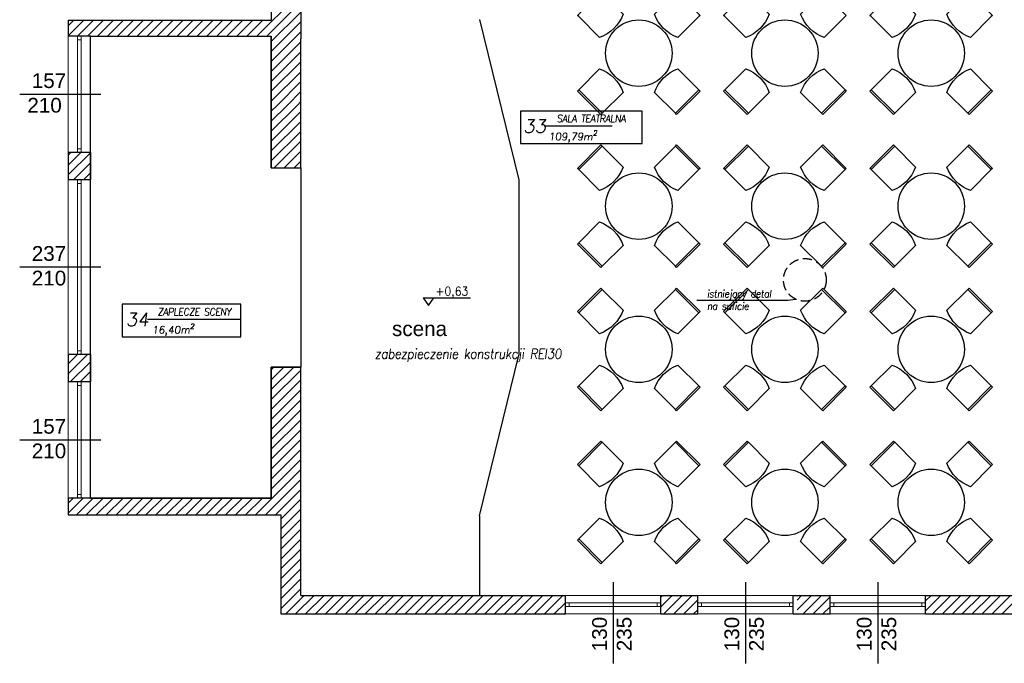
# Model space of a CAD drawing. Header units: millimetres. Extents: x -486876 to 553054, y -140324 to 834178.
# Tile 7 of 155: x -176935 to -163606, y 61285 to 70003. Entities that reach past the tile are written whole.
import ezdxf
from ezdxf.enums import TextEntityAlignment as Align

# ---------------------------------------------------------------- set-up
doc = ezdxf.new("R2010")
doc.units = ezdxf.units.MM
doc.linetypes.add('DASH2', pattern=[0.75, 0.5, -0.25])
doc.linetypes.add('XREF$0$DASHED', pattern=[19.05, 12.7, -6.35])
for name, color, linetype, lineweight in [('_XREF', 252, 'DASH2', 13), ('XREF$0$elewacje', 8, 'Continuous', 20), ('XREF$0$okna', 8, 'Continuous', 20), ('XREF$0$OPIS POMIESZCZEŃ', 8, 'Continuous', 20), ('XREF$0$ściana nośna', 8, 'Continuous', 30)]:
    doc.layers.add(name, color=color, linetype=linetype, lineweight=lineweight)
for name, color, linetype in [('XREF$0$A-BUD-OP', 8, 'Continuous'), ('XREF$0$DRZWI', 8, 'Continuous'), ('XREF$0$MEBLE', 8, 'Continuous'), ('XREF$0$OPIS', 8, 'Continuous'), ('XREF$0$OPISY', 8, 'Continuous'), ('XREF$0$Ppoż', 20, 'Continuous'), ('XREF$0$WYMIARY', 9, 'Continuous'), ('XREF$0$WYPEŁNIENIA', 8, 'Continuous'), ('XREF$0$ŚCIANY', 8, 'Continuous')]:
    doc.layers.add(name, color=color, linetype=linetype)
doc.styles.add('XREF$0$APLUS', font='arial.ttf', dxfattribs={"width": 0.6})
doc.styles.add('XREF$0$KOTA', font='SIMPLEX', dxfattribs={"width": 0.9, "height": 25})
doc.styles.add('XREF$0$Standard', font='arial.ttf')
pattern_1 = [(45, (-52999.899, 13162.694), (-6.7351921, 6.7351921), [])]

# ---------------------------------------------------------------- blocks, each defined once
blk = doc.blocks.new('XREF$0$KOTA_R3')
at = {"layer": 'XREF$0$A-BUD-OP'}
blk.add_line((-279.4, -2136.8), (-172.7, -2136.8), dxfattribs=at)
blk.add_lwpolyline([(-279.4, -2136.8), (-267.5, -2154.3), (-255.5, -2136.8)], dxfattribs=at)
at = {"layer": 'XREF$0$A-BUD-OP', "style": 'XREF$0$KOTA', "width": 0.9}
for p, height in [((-251.3, -2131.6), 20), ((-251.3, -2153.3), 14)]:
    blk.add_attdef('KOTA', p, '', height=height, dxfattribs=at)
blk = doc.blocks.new('XREF')
at = {"layer": 'XREF$0$WYPEŁNIENIA'}
h = blk.add_hatch(dxfattribs=at)
h.set_pattern_fill('ANSI31', color=256, scale=3)
h.set_pattern_definition(pattern_1)
h.paths.add_polyline_path([(2833.4, 10024), (2806.6, 10024), (2806.6, 10063), (2756.6, 10063), (2756.6, 10103), (2726.7, 10103), (2725.9, 10101.8), (2725.9, 10033.5), (2680.3, 10033.5), (2680.3, 10103), (2641.6, 10103), (2641.6, 10024), (2546.6, 10024), (2546.6, 9984), (2833.4, 9984)])
h.paths.add_polyline_path([(3067, 10024), (2833.4, 10024), (2833.4, 9984), (3067, 9984), (3067, 9994)])
h.paths.add_polyline_path([(2456.6, 10024), (2376.6, 10024), (2376.6, 10044), (2361.6, 10044), (2361.6, 10024), (2161.6, 10024), (2161.6, 10142), (2121.6, 10142), (2121.6, 9894.4), (1846.6, 9894.4), (1846.6, 9872.7), (1876.6, 9872.7), (2121.6, 9872.7), (2121.6, 9779.1), (2161.6, 9779.1), (2161.6, 9869.4), (2161.6, 9984), (2456.6, 9984)])
h.paths.add_polyline_path([(2376.6, 10304.9), (2361.6, 10304.9), (2361.6, 10144), (2371.6, 10144), (2376.6, 10144)])
h.paths.add_polyline_path([(2444.6, 10649.4), (2192.9, 10649.4), (2192.9, 10634.4), (2379.6, 10634.4), (2379.6, 10589.4), (2444.6, 10589.4)])
h.paths.add_polyline_path([(2161.6, 10634.4), (2192.9, 10634.4), (2192.9, 10649.4), (2161.6, 10649.4), (2161.6, 10704.7), (2121.6, 10704.7), (2121.6, 10581.7), (2161.6, 10581.7)])
h.paths.add_polyline_path([(2647, 10553.7), (2666.1, 10553.7), (2666.1, 10567.2), (2647, 10567.2)], flags=16)
h.paths.add_polyline_path([(2530.5, 10311.9), (2530.5, 10304.9), (2666.6, 10304.9), (2666.6, 10393), (2646.6, 10393), (2646.6, 10323), (2530.5, 10323)])
edge = h.paths.add_edge_path()
edge.add_line((2430.5, 10304.9), (2430.5, 10311.9))
edge.add_line((2430.5, 10311.9), (2433, 10311.9))
edge.add_line((2433, 10311.9), (2430.5, 10314.9))
edge.add_arc((2428.8, 10318.9), 4.39, 293.6835, 426.3165)
edge.add_line((2430.5, 10323), (2161.6, 10323))
edge.add_line((2161.6, 10323), (2161.6, 10418.8))
edge.add_line((2161.6, 10418.8), (2121.6, 10418.8))
edge.add_line((2121.6, 10418.8), (2121.6, 10304.9))
edge.add_line((2121.6, 10304.9), (2430.5, 10304.9))
h.paths.add_polyline_path([(2666.6, 10649.4), (2641.6, 10649.4), (2641.6, 10634.4), (2646.6, 10634.4), (2646.6, 10498), (2666.6, 10498)])
h = blk.add_hatch(dxfattribs=at)
h.set_pattern_fill('ANSI31', color=256, scale=3)
h.set_pattern_definition(pattern_1)
h.paths.add_polyline_path([(2558.6, 10304.9), (2546.6, 10304.9), (2546.6, 10206.3), (2556.6, 10206.3), (2558.6, 10206.3)])
h.paths.add_polyline_path([(2558.6, 10106.3), (2546.6, 10106.3), (2546.6, 10024), (2558.6, 10024)])
h.paths.add_polyline_path([(2161.6, 9779.1), (2121.6, 9779.1), (2121.6, 9694.4), (2161.6, 9694.4)])
h.paths.add_polyline_path([(2161.6, 9424.4), (2121.6, 9424.4), (2121.6, 9247.2), (1876.6, 9247.2), (1846.6, 9247.2), (1846.6, 9224.4), (2134.6, 9224.4), (2134.6, 9090.2), (2519.9, 9090.2), (2519.9, 9115.2), (2161.6, 9115.2)])
h.paths.add_polyline_path([(1876.6, 9441.5), (1846.6, 9441.5), (1846.6, 9404.5), (1876.6, 9404.5)])
h.paths.add_polyline_path([(1876.6, 9715.4), (1846.6, 9715.4), (1846.6, 9678.4), (1876.6, 9678.4)])
h.paths.add_polyline_path([(2699.1, 9115.2), (2648.9, 9115.2), (2648.9, 9090.2), (2699.1, 9090.2)])
h.paths.add_polyline_path([(2878.3, 9115.2), (2833.4, 9115.2), (2833.4, 9090.2), (2878.3, 9090.2)])
h.paths.add_polyline_path([(3386.6, 9321.4), (3541.8, 9319.4), (3541.8, 9339.4), (3386.6, 9341.4), (3386.6, 9472.2), (3361.6, 9472.2), (3361.6, 9115.2), (3007.3, 9115.2), (3007.3, 9090.2), (3386.6, 9090.2)])
h.paths.add_polyline_path([(3386.6, 9779.1), (3361.6, 9779.1), (3361.6, 9622.2), (3386.6, 9622.2)])
h.paths.add_polyline_path([(3386.6, 9871.3), (3361.6, 9871.3), (3361.6, 9779.1), (3386.6, 9779.1)])
h.paths.add_polyline_path([(3409.6, 10024), (3386.6, 10024), (3386.6, 10471.8), (3409.7, 10471.8), (3409.7, 10496.8), (3386.6, 10496.8), (3386.6, 10611.8), (3447.6, 10611.8), (3447.6, 10651.8), (3326.6, 10651.8), (3326.6, 10611.8), (3361.6, 10611.8), (3361.6, 10024), (3167, 10024), (3167, 9984), (3361.6, 9984), (3361.6, 9971.3), (3386.6, 9971.3), (3386.6, 9984), (3409.6, 9984)])
h.paths.add_polyline_path([(3221.6, 10651.8), (3201.6, 10651.8), (3201.6, 10666.8), (3176.6, 10666.8), (3176.6, 10323), (3201.6, 10323), (3201.6, 10611.8), (3221.6, 10611.8)])
h.paths.add_polyline_path([(2666.6, 10481.3), (2666.6, 10498), (2646.6, 10498), (2646.6, 10393), (2666.6, 10393)])
h.paths.add_polyline_path([(2833.4, 10649.4), (2666.6, 10649.4), (2666.6, 10637.4), (2833.4, 10637.4)])
h.paths.add_polyline_path([(2896.6, 10649.4), (2833.6, 10649.4), (2833.6, 10589.4), (2896.6, 10589.4)])
h.paths.add_polyline_path([(2896.6, 10649.4), (2884.6, 10649.4)])
h.paths.add_polyline_path([(3055.5, 10649.4), (2896.6, 10649.4), (2896.6, 10637.4), (3055.5, 10637.4)])
h.paths.add_polyline_path([(3033.9, 10637.4), (3021.9, 10637.4), (3021.9, 10496.7), (3033.9, 10496.7)])
h.paths.add_polyline_path([(3176.6, 10649.4), (3155.5, 10649.4), (3155.5, 10637.4), (3176.6, 10637.4)])
h.paths.add_polyline_path([(2806.6, 10316.9), (2666.6, 10316.9), (2666.6, 10304.9), (2794.6, 10304.9), (2794.6, 10223.9), (2806.6, 10223.9)])
at = {"layer": 'XREF$0$elewacje'}
blk.add_line((2161.6, 9424.4), (2161.6, 9694.4), dxfattribs=at)
at = {"layer": 'XREF$0$MEBLE'}
for points in [[(2597.8, 9902.8, -0.222222), (2566, 9871), (2537.7, 9899.3), (2536, 9901), (2567.8, 9932.9), (2569.6, 9931.1)], [(2672.1, 9871, -0.222222), (2640.3, 9902.8), (2668.6, 9931.1), (2670.3, 9932.9), (2702.1, 9901), (2700.4, 9899.3)], [(2795.7, 9902.8, -0.222222), (2763.9, 9871), (2735.6, 9899.3), (2733.9, 9901), (2765.7, 9932.9), (2767.4, 9931.1)], [(2870, 9871, -0.222222), (2838.2, 9902.8), (2866.4, 9931.1), (2868.2, 9932.9), (2900, 9901), (2898.3, 9899.3)], [(2993.7, 9902.8, -0.222222), (2961.9, 9871), (2933.6, 9899.3), (2931.9, 9901), (2963.7, 9932.9), (2965.5, 9931.1)], [(3068, 9871, -0.222222), (3036.2, 9902.8), (3064.5, 9931.1), (3066.2, 9932.9), (3098, 9901), (3096.3, 9899.3)], [(2566, 9828.6, -0.222222), (2597.8, 9796.7), (2569.6, 9768.5), (2567.8, 9766.7), (2536, 9798.5), (2537.7, 9800.3)], [(2640.3, 9796.7, -0.222222), (2672.1, 9828.6), (2700.4, 9800.3), (2702.1, 9798.5), (2670.3, 9766.7), (2668.6, 9768.5)], [(2763.9, 9828.6, -0.222222), (2795.7, 9796.7), (2767.4, 9768.5), (2765.7, 9766.7), (2733.9, 9798.5), (2735.6, 9800.3)], [(2838.2, 9796.7, -0.222222), (2870, 9828.6), (2898.3, 9800.3), (2900, 9798.5), (2868.2, 9766.7), (2866.4, 9768.5)], [(2961.9, 9828.6, -0.222222), (2993.7, 9796.7), (2965.5, 9768.5), (2963.7, 9766.7), (2931.9, 9798.5), (2933.6, 9800.3)], [(3036.2, 9796.7, -0.222222), (3068, 9828.6), (3096.3, 9800.3), (3098, 9798.5), (3066.2, 9766.7), (3064.5, 9768.5)], [(2597.8, 9695.6, -0.222222), (2566, 9663.8), (2537.7, 9692.1), (2536, 9693.8), (2567.8, 9725.6), (2569.6, 9723.9)], [(2672.1, 9663.8, -0.222222), (2640.3, 9695.6), (2668.6, 9723.9), (2670.3, 9725.6), (2702.1, 9693.8), (2700.4, 9692.1)], [(2795.7, 9695.6, -0.222222), (2763.9, 9663.8), (2735.6, 9692.1), (2733.9, 9693.8), (2765.7, 9725.6), (2767.4, 9723.9)], [(2870, 9663.8, -0.222222), (2838.2, 9695.6), (2866.4, 9723.9), (2868.2, 9725.6), (2900, 9693.8), (2898.3, 9692.1)], [(2993.7, 9695.6, -0.222222), (2961.9, 9663.8), (2933.6, 9692.1), (2931.9, 9693.8), (2963.7, 9725.6), (2965.5, 9723.9)], [(3068, 9663.8, -0.222222), (3036.2, 9695.6), (3064.5, 9723.9), (3066.2, 9725.6), (3098, 9693.8), (3096.3, 9692.1)], [(2566, 9621.3, -0.222222), (2597.8, 9589.5), (2569.6, 9561.2), (2567.8, 9559.5), (2536, 9591.3), (2537.7, 9593.1)], [(2640.3, 9589.5, -0.222222), (2672.1, 9621.3), (2700.4, 9593.1), (2702.1, 9591.3), (2670.3, 9559.5), (2668.6, 9561.2)], [(2763.9, 9621.3, -0.222222), (2795.7, 9589.5), (2767.4, 9561.2), (2765.7, 9559.5), (2733.9, 9591.3), (2735.6, 9593.1)], [(2838.2, 9589.5, -0.222222), (2870, 9621.3), (2898.3, 9593.1), (2900, 9591.3), (2868.2, 9559.5), (2866.4, 9561.2)], [(2961.9, 9621.3, -0.222222), (2993.7, 9589.5), (2965.5, 9561.2), (2963.7, 9559.5), (2931.9, 9591.3), (2933.6, 9593.1)], [(3036.2, 9589.5, -0.222222), (3068, 9621.3), (3096.3, 9593.1), (3098, 9591.3), (3066.2, 9559.5), (3064.5, 9561.2)], [(2597.8, 9501.6, -0.222222), (2566, 9469.8), (2537.7, 9498.1), (2536, 9499.8), (2567.8, 9531.7), (2569.6, 9529.9)], [(2672.1, 9469.8, -0.222222), (2640.3, 9501.6), (2668.6, 9529.9), (2670.3, 9531.7), (2702.1, 9499.8), (2700.4, 9498.1)], [(2795.7, 9501.6, -0.222222), (2763.9, 9469.8), (2735.6, 9498.1), (2733.9, 9499.8), (2765.7, 9531.7), (2767.4, 9529.9)], [(2870, 9469.8, -0.222222), (2838.2, 9501.6), (2866.4, 9529.9), (2868.2, 9531.7), (2900, 9499.8), (2898.3, 9498.1)], [(2993.7, 9501.6, -0.222222), (2961.9, 9469.8), (2933.6, 9498.1), (2931.9, 9499.8), (2963.7, 9531.7), (2965.5, 9529.9)], [(3068, 9469.8, -0.222222), (3036.2, 9501.6), (3064.5, 9529.9), (3066.2, 9531.7), (3098, 9499.8), (3096.3, 9498.1)], [(2566, 9427.4, -0.222222), (2597.8, 9395.5), (2569.6, 9367.3), (2567.8, 9365.5), (2536, 9397.3), (2537.7, 9399.1)], [(2640.3, 9395.5, -0.222222), (2672.1, 9427.4), (2700.4, 9399.1), (2702.1, 9397.3), (2670.3, 9365.5), (2668.6, 9367.3)], [(2763.9, 9427.4, -0.222222), (2795.7, 9395.5), (2767.4, 9367.3), (2765.7, 9365.5), (2733.9, 9397.3), (2735.6, 9399.1)], [(2838.2, 9395.5, -0.222222), (2870, 9427.4), (2898.3, 9399.1), (2900, 9397.3), (2868.2, 9365.5), (2866.4, 9367.3)], [(2961.9, 9427.4, -0.222222), (2993.7, 9395.5), (2965.5, 9367.3), (2963.7, 9365.5), (2931.9, 9397.3), (2933.6, 9399.1)], [(3036.2, 9395.5, -0.222222), (3068, 9427.4), (3096.3, 9399.1), (3098, 9397.3), (3066.2, 9365.5), (3064.5, 9367.3)], [(2597.8, 9294.4, -0.222222), (2566, 9262.6), (2537.7, 9290.9), (2536, 9292.6), (2567.8, 9324.4), (2569.6, 9322.7)], [(2672.1, 9262.6, -0.222222), (2640.3, 9294.4), (2668.6, 9322.7), (2670.3, 9324.4), (2702.1, 9292.6), (2700.4, 9290.9)], [(2795.7, 9294.4, -0.222222), (2763.9, 9262.6), (2735.6, 9290.9), (2733.9, 9292.6), (2765.7, 9324.4), (2767.4, 9322.7)], [(2870, 9262.6, -0.222222), (2838.2, 9294.4), (2866.4, 9322.7), (2868.2, 9324.4), (2900, 9292.6), (2898.3, 9290.9)], [(2993.7, 9294.4, -0.222222), (2961.9, 9262.6), (2933.6, 9290.9), (2931.9, 9292.6), (2963.7, 9324.4), (2965.5, 9322.7)], [(3068, 9262.6, -0.222222), (3036.2, 9294.4), (3064.5, 9322.7), (3066.2, 9324.4), (3098, 9292.6), (3096.3, 9290.9)], [(2566, 9220.1, -0.222222), (2597.8, 9188.3), (2569.6, 9160), (2567.8, 9158.3), (2536, 9190.1), (2537.7, 9191.9)], [(2640.3, 9188.3, -0.222222), (2672.1, 9220.1), (2700.4, 9191.9), (2702.1, 9190.1), (2670.3, 9158.3), (2668.6, 9160)], [(2763.9, 9220.1, -0.222222), (2795.7, 9188.3), (2767.4, 9160), (2765.7, 9158.3), (2733.9, 9190.1), (2735.6, 9191.9)], [(2838.2, 9188.3, -0.222222), (2870, 9220.1), (2898.3, 9191.9), (2900, 9190.1), (2868.2, 9158.3), (2866.4, 9160)], [(2961.9, 9220.1, -0.222222), (2993.7, 9188.3), (2965.5, 9160), (2963.7, 9158.3), (2931.9, 9190.1), (2933.6, 9191.9)], [(3036.2, 9188.3, -0.222222), (3068, 9220.1), (3096.3, 9191.9), (3098, 9190.1), (3066.2, 9158.3), (3064.5, 9160)]]:
    blk.add_lwpolyline(points, format="xyb", close=True, dxfattribs=at)
for points in [[(2569.6, 9768.5), (2537.7, 9800.3)], [(2700.4, 9800.3), (2668.6, 9768.5)], [(2767.4, 9768.5), (2735.6, 9800.3)], [(2898.3, 9800.3), (2866.4, 9768.5)], [(2965.5, 9768.5), (2933.6, 9800.3)], [(3096.3, 9800.3), (3064.5, 9768.5)], [(2537.7, 9692.1), (2569.6, 9723.9)], [(2668.6, 9723.9), (2700.4, 9692.1)], [(2735.6, 9692.1), (2767.4, 9723.9)], [(2866.4, 9723.9), (2898.3, 9692.1)], [(2933.6, 9692.1), (2965.5, 9723.9)], [(3064.5, 9723.9), (3096.3, 9692.1)], [(2569.6, 9561.2), (2537.7, 9593.1)], [(2700.4, 9593.1), (2668.6, 9561.2)], [(2767.4, 9561.2), (2735.6, 9593.1)], [(2898.3, 9593.1), (2866.4, 9561.2)], [(2965.5, 9561.2), (2933.6, 9593.1)], [(3096.3, 9593.1), (3064.5, 9561.2)], [(2537.7, 9498.1), (2569.6, 9529.9)], [(2668.6, 9529.9), (2700.4, 9498.1)], [(2735.6, 9498.1), (2767.4, 9529.9)], [(2866.4, 9529.9), (2898.3, 9498.1)], [(2933.6, 9498.1), (2965.5, 9529.9)], [(3064.5, 9529.9), (3096.3, 9498.1)], [(2569.6, 9367.3), (2537.7, 9399.1)], [(2700.4, 9399.1), (2668.6, 9367.3)], [(2767.4, 9367.3), (2735.6, 9399.1)], [(2898.3, 9399.1), (2866.4, 9367.3)], [(2965.5, 9367.3), (2933.6, 9399.1)], [(3096.3, 9399.1), (3064.5, 9367.3)], [(2537.7, 9290.9), (2569.6, 9322.7)], [(2668.6, 9322.7), (2700.4, 9290.9)], [(2735.6, 9290.9), (2767.4, 9322.7)], [(2866.4, 9322.7), (2898.3, 9290.9)], [(2933.6, 9290.9), (2965.5, 9322.7)], [(3064.5, 9322.7), (3096.3, 9290.9)], [(2569.6, 9160), (2537.7, 9191.9)], [(2700.4, 9191.9), (2668.6, 9160)], [(2767.4, 9160), (2735.6, 9191.9)], [(2898.3, 9191.9), (2866.4, 9160)], [(2965.5, 9160), (2933.6, 9191.9)], [(3096.3, 9191.9), (3064.5, 9160)]]:
    blk.add_lwpolyline(points, dxfattribs=at)
for centre in [(2619.1, 9849.8), (2816.9, 9849.8), (3015, 9849.8), (2619.1, 9642.6), (2816.9, 9642.6), (3015, 9642.6), (2619.1, 9448.6), (2816.9, 9448.6), (3015, 9448.6), (2619.1, 9241.4), (2816.9, 9241.4), (3015, 9241.4)]:
    blk.add_circle(centre, 45, dxfattribs=at)
at = {"layer": 'XREF$0$okna'}
for p, q in [((1846.6, 9715.4), (1846.6, 9872.7)), ((1859.1, 9715.4), (1859.1, 9872.7)), ((1864.1, 9715.4), (1864.1, 9872.7)), ((1876.6, 9715.4), (1876.6, 9872.7)), ((1846.6, 9678.4), (1846.6, 9441.5)), ((1859.1, 9441.5), (1859.1, 9678.4)), ((1864.1, 9441.5), (1864.1, 9678.4)), ((1876.6, 9441.5), (1876.6, 9678.4)), ((1846.6, 9404.5), (1846.6, 9247.2)), ((1859.1, 9247.2), (1859.1, 9404.5)), ((1864.1, 9247.2), (1864.1, 9404.5)), ((1876.6, 9404.5), (1876.6, 9247.2)), ((2519.9, 9115.2), (2648.9, 9115.2)), ((2524.9, 9105.2), (2643.9, 9105.2)), ((2699.1, 9115.2), (2828.1, 9115.2)), ((2704.1, 9105.2), (2823.1, 9105.2)), ((2878.3, 9115.2), (3007.3, 9115.2)), ((2883.3, 9105.2), (3002.3, 9105.2)), ((2524.9, 9100.2), (2643.9, 9100.2)), ((2704.1, 9100.2), (2823.1, 9100.2)), ((2883.3, 9100.2), (3002.3, 9100.2)), ((2519.9, 9090.2), (2648.9, 9090.2)), ((2699.1, 9090.2), (2828.1, 9090.2)), ((2878.3, 9090.2), (3007.3, 9090.2))]:
    blk.add_line(p, q, dxfattribs=at)
for points in [[(1864.1, 9867.7), (1859.1, 9867.7), (1859.1, 9872.7), (1864.1, 9872.7)], [(1864.1, 9715.4), (1859.1, 9715.4), (1859.1, 9720.4), (1864.1, 9720.4)], [(1864.1, 9673.4), (1859.1, 9673.4), (1859.1, 9678.4), (1864.1, 9678.4)], [(1864.1, 9441.5), (1859.1, 9441.5), (1859.1, 9446.5), (1864.1, 9446.5)], [(1864.1, 9399.5), (1859.1, 9399.5), (1859.1, 9404.5), (1864.1, 9404.5)], [(1864.1, 9247.2), (1859.1, 9247.2), (1859.1, 9252.2), (1864.1, 9252.2)], [(2524.9, 9100.2), (2519.9, 9100.2), (2519.9, 9105.2), (2524.9, 9105.2)], [(2648.9, 9100.2), (2643.9, 9100.2), (2643.9, 9105.2), (2648.9, 9105.2)], [(2704.1, 9100.2), (2699.1, 9100.2), (2699.1, 9105.2), (2704.1, 9105.2)], [(2828.1, 9100.2), (2823.1, 9100.2), (2823.1, 9105.2), (2828.1, 9105.2)], [(2883.3, 9100.2), (2878.3, 9100.2), (2878.3, 9105.2), (2883.3, 9105.2)], [(3007.3, 9100.2), (3002.3, 9100.2), (3002.3, 9105.2), (3007.3, 9105.2)]]:
    blk.add_lwpolyline(points, close=True, dxfattribs=at)
at = {"layer": 'XREF$0$OPIS'}
for p, q in [((1890.8, 9794), (1781, 9794)), ((2491.1, 9751.5), (2583, 9751.5)), ((1890.8, 9559.9), (1781, 9559.9)), ((1954.2, 9489.7), (2080.4, 9489.7)), ((1890.8, 9325.8), (1781, 9325.8)), ((2584.4, 9133.2), (2584.4, 9023.3)), ((2763.6, 9133.2), (2763.6, 9023.3)), ((2942.8, 9133.2), (2942.8, 9023.3))]:
    blk.add_line(p, q, dxfattribs=at)
for points in [[(2623.8, 9771.4), (2458.9, 9771.4), (2458.9, 9727.3), (2623.8, 9727.3)], [(2080.4, 9509.6), (1919.6, 9509.6), (1919.6, 9465.5), (2080.4, 9465.5)]]:
    blk.add_lwpolyline(points, close=True, dxfattribs=at)
at = {"layer": 'XREF$0$WYMIARY'}
for p, q in [((2403.4, 9895.6), (2456.6, 9678.2)), ((2456.6, 9678.2), (2456.6, 9440.6)), ((2697.6, 9515.3), (2820.7, 9515.3)), ((2820.7, 9515.3), (2831.2, 9516.6)), ((2403.4, 9223.2), (2456.6, 9440.6)), ((2403.4, 9223.2), (2403.4, 9115.2))]:
    blk.add_line(p, q, dxfattribs=at)
at = {"layer": 'XREF$0$WYMIARY', "linetype": 'XREF$0$DASHED'}
blk.add_circle((2843.9, 9542.7), 28.9, dxfattribs=at)
at = {"layer": 'XREF$0$ściana nośna'}
for p, q in [((2121.6, 10142), (2121.6, 9894.4)), ((2121.6, 10142), (2121.6, 9894.4)), ((2161.6, 9984), (2161.6, 9869.4)), ((1846.6, 9894.4), (2121.6, 9894.4)), ((1846.6, 9894.4), (1846.6, 9872.7)), ((1876.6, 9872.7), (1846.6, 9872.7)), ((1876.6, 9872.7), (2121.6, 9872.7)), ((2121.6, 9694.4), (2121.6, 9872.7)), ((2161.6, 9694.4), (2161.6, 9869.4)), ((1846.6, 9715.4), (1846.6, 9678.4)), ((1876.6, 9715.4), (1846.6, 9715.4)), ((1876.6, 9715.4), (1876.6, 9678.4)), ((2121.6, 9694.4), (2161.6, 9694.4)), ((1876.6, 9678.4), (1846.6, 9678.4)), ((1846.6, 9441.5), (1846.6, 9404.5)), ((1876.6, 9441.5), (1846.6, 9441.5)), ((1876.6, 9441.5), (1876.6, 9404.5)), ((2121.6, 9424.4), (2161.6, 9424.4)), ((2121.6, 9247.2), (2121.6, 9424.4)), ((2161.6, 9115.2), (2161.6, 9424.4)), ((1876.6, 9404.5), (1846.6, 9404.5)), ((1846.6, 9247.2), (1846.6, 9224.4)), ((1876.6, 9247.2), (1846.6, 9247.2)), ((1876.6, 9247.2), (2121.6, 9247.2)), ((1846.6, 9224.4), (2134.6, 9224.4)), ((2134.6, 9224.4), (2134.6, 9090.2)), ((2161.6, 9115.2), (2519.9, 9115.2)), ((2519.9, 9090.2), (2519.9, 9115.2)), ((2648.9, 9115.2), (2699.1, 9115.2)), ((2648.9, 9090.2), (2648.9, 9115.2)), ((2699.1, 9090.2), (2699.1, 9115.2)), ((2828.1, 9115.2), (2878.3, 9115.2)), ((2828.1, 9090.2), (2828.1, 9115.2)), ((2878.3, 9090.2), (2878.3, 9115.2)), ((3007.3, 9115.2), (3361.6, 9115.2)), ((3007.3, 9090.2), (3007.3, 9115.2)), ((2134.6, 9090.2), (2519.9, 9090.2)), ((2648.9, 9090.2), (2699.1, 9090.2)), ((2828.1, 9090.2), (2878.3, 9090.2)), ((3007.3, 9090.2), (3911.6, 9090.2))]:
    blk.add_line(p, q, dxfattribs=at)
at = {"layer": 'XREF$0$ŚCIANY', "color": 181}
blk.add_lwpolyline([(1876.6, 9247.2), (1876.6, 9872.7), (2121.6, 9872.7), (2121.6, 9694.4), (2161.6, 9694.4), (2161.6, 9424.4), (2121.6, 9424.4), (2121.6, 9247.2), (1876.6, 9247.2)], dxfattribs=at)
at = {"layer": 'XREF$0$OPISY'}
ref = blk.add_blockref('XREF$0$KOTA_R3', (2494.7, 10800.4), dxfattribs=dict(at, xscale=0.6000000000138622, yscale=0.6000000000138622, zscale=0.6000000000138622))
ref.add_attrib('KOTA', '+0,63', (2343.9, 9521.4), dxfattribs={"layer": 'XREF$0$A-BUD-OP', "height": 12, "rotation": 0.0003, "style": 'XREF$0$KOTA', "width": 0.9})
at = {"style": 'XREF$0$APLUS'}
blk.add_attdef('70', text='', height=12.9, rotation=90, dxfattribs=at).set_placement((5846.7, 4087), align=Align.BOTTOM_CENTER)
blk.add_attdef('165', text='', height=12.9, rotation=90, dxfattribs=at).set_placement((5850.3, 4086.9), align=Align.TOP_CENTER)
at = {"layer": 'XREF$0$DRZWI', "style": 'XREF$0$APLUS'}
for tag, height, p in [('90', 10.6, (3968.1, 17970.8)), ('90', 10.6, (4273.7, 17907.6)), ('90', 10.6, (4647.1, 17907.6)), ('90', 10.6, (4995.7, 17907.6)), ('90', 10.6, (5345, 17907.6)), ('90', 8.24, (3625.9, 17450.5)), ('90', 8.24, (4282.6, 17436.6)), ('90', 8.24, (4577.8, 17436.6)), ('90', 8.24, (5003.1, 17436.6)), ('90', 8.24, (5301, 17436.6)), ('90', 8.24, (5625.6, 17351)), ('110', 12.9, (3772.7, 10725)), ('100', 12.9, (3763.8, 10003.4)), ('90', 10.6, (3383.4, 9922)), ('83', 10.6, (4118.7, 4184))]:
    blk.add_attdef(tag, text='', height=height, dxfattribs=at).set_placement(p, align=Align.BOTTOM_CENTER)
for tag, height, p in [('200', 10.6, (3968, 17967.9)), ('200', 10.6, (4273.6, 17904.7)), ('200', 10.6, (4647, 17904.7)), ('200', 10.6, (4995.6, 17904.7)), ('200', 10.6, (5344.9, 17904.7)), ('200', 8.24, (3625.9, 17448.3)), ('200', 8.24, (4282.6, 17434.4)), ('200', 8.24, (4577.8, 17434.4)), ('200', 8.24, (5003.1, 17434.4)), ('200', 8.24, (5301, 17434.4)), ('200', 8.24, (5625.6, 17348.7)), ('210', 12.9, (3772.6, 10721.5)), ('200', 12.9, (3763.8, 9999.8)), ('200', 10.6, (3383.3, 9919.1)), ('178', 10.6, (4118.6, 4181.1))]:
    blk.add_attdef(tag, text='', height=height, dxfattribs=at).set_placement(p, align=Align.TOP_CENTER)
for tag, height, p in [('205', 10.6, (4204.9, 17787.3)), ('210', 10.6, (5722.6, 17787.3)), ('210', 12.9, (4044.1, 17776.2)), ('210', 12.9, (4602.9, 17776.8)), ('210', 12.9, (4951.5, 17776.8)), ('210', 12.9, (5301, 17776.8)), ('210', 12.9, (3579.2, 17557)), ('210', 12.9, (3935.9, 17557)), ('210', 12.9, (4219.1, 17557)), ('210', 12.9, (4633.7, 17557)), ('210', 12.9, (4958.4, 17557)), ('210', 12.9, (5356.8, 17557)), ('210', 12.9, (5615.9, 17557)), ('200', 11.8, (4716.1, 10187.1)), ('200', 11.8, (4937, 10129)), ('200', 11.8, (5363, 10117.1)), ('210', 13.5, (3475.8, 9987.9)), ('170', 11.8, (4209.4, 4035.7))]:
    blk.add_attdef(tag, text='', height=height, rotation=90, dxfattribs=at).set_placement(p, align=Align.TOP_CENTER)
for tag, height, p in [('100', 10.6, (5719.8, 17787.4)), ('100', 12.9, (4040.5, 17776.3)), ('96', 10.6, (4202, 17787.4)), ('100', 12.9, (4599.3, 17777)), ('100', 12.9, (4948, 17777)), ('100', 12.9, (5297.4, 17777)), ('100', 12.9, (3575.6, 17557.2)), ('100', 12.9, (3932.3, 17557.2)), ('100', 12.9, (4215.6, 17557.2)), ('100', 12.9, (4630.2, 17557.2)), ('100', 12.9, (4954.9, 17557.2)), ('100', 12.9, (5353.3, 17557.2)), ('100', 12.9, (5612.4, 17557.2)), ('90', 11.8, (4712.9, 10187.3)), ('90', 11.8, (4933.8, 10129.1)), ('90', 11.8, (5359.8, 10117.2)), ('120', 13.5, (3472.1, 9987.9)), ('90', 11.8, (4206.2, 4035.8))]:
    blk.add_attdef(tag, text='', height=height, rotation=90, dxfattribs=at).set_placement(p, align=Align.BOTTOM_CENTER)
at = {"layer": 'XREF$0$OPIS', "attachment_point": 1, "style": 'XREF$0$Standard'}
for s, width, gutter_width, insert, char_height in [('157\\P\\pxqc;210', 34.678, 12.5, (1797.3, 9822.6), 20), ('\\A1;{\\Fromans|c238;\\Q8;33}', 79.024, 1, (2462.8, 9759.9), 18), ('\\A1;{\\Fromans|c238;\\Q8;\\W0.9;\\T0.95;SALA TEATRALNA}', 186.861, 1, (2507.9, 9766.2), 10), ('\\A1;{\\Fromans|c238;\\Q8;109,79m\\H0.7x;\\S2^ ;}', 79.024, 1, (2496.9, 9745.2), 10), ('237\\P210', 34.678, 12.5, (1797.3, 9588.5), 20), ('\\A1;{\\Fromans|c238;\\Q8;\\W0.9;\\T0.95;ZAPLECZE SCENY}', 178.686, 1, (1967.5, 9504.3), 10), ('\\A1;{\\Fromans|c238;\\Q8;34}', 79.024, 1, (1924.8, 9498.1), 18), ('\\A1;{\\Fromans|c238;\\Q8;16,40m\\H0.7x;\\S2^ ;}', 79.024, 1, (1960, 9483.4), 10), ('scena', 198.013, 12.5, (2285, 9486.6), 20), ('157\\P210', 34.678, 12.5, (1797.3, 9354.4), 20)]:
    blk.add_mtext_dynamic_manual_height_columns(s, width=width, gutter_width=gutter_width, heights=[0], dxfattribs=dict(at, insert=insert, char_height=char_height))
at = {"layer": 'XREF$0$OPIS', "char_height": 20, "attachment_point": 1, "rotation": 90, "style": 'XREF$0$Standard'}
for insert in [(2555.9, 9039.7), (2735, 9039.7), (2914.2, 9039.7)]:
    blk.add_mtext_dynamic_manual_height_columns('130\\P235', width=34.678, gutter_width=12.5, heights=[0], dxfattribs=dict(at, insert=insert))
at = {"layer": 'XREF$0$OPIS POMIESZCZEŃ', "lineweight": 25, "ltscale": 1.2, "insert": (2711.3, 9528.9), "char_height": 10, "attachment_point": 1, "style": 'XREF$0$Standard'}
blk.add_mtext_dynamic_manual_height_columns('\\A1;{\\Fromans|c238;\\Q8;\\W0.9;\\T0.95;istniejący detal\\Pna suficie}', width=211.224, gutter_width=1, heights=[0], dxfattribs=at)
at = {"layer": 'XREF$0$Ppoż', "insert": (2261.6, 9449.2), "char_height": 13.2, "attachment_point": 1, "style": 'XREF$0$Standard'}
blk.add_mtext_dynamic_manual_height_columns('\\A1;{\\Fromans|c238;\\Q8;\\W0.9;\\T0.95;zabezpieczenie konstrukcji REI30}', width=246.39, gutter_width=1, heights=[0], dxfattribs=at)

msp = doc.modelspace()

# ---------------------------------------------------------------- block references
at = {"layer": '_XREF', "xscale": 10, "yscale": 10, "zscale": 10}
msp.add_blockref('XREF', (-194744.7507, -28948.20066), dxfattribs=at)

doc.saveas('drawing.dxf')
